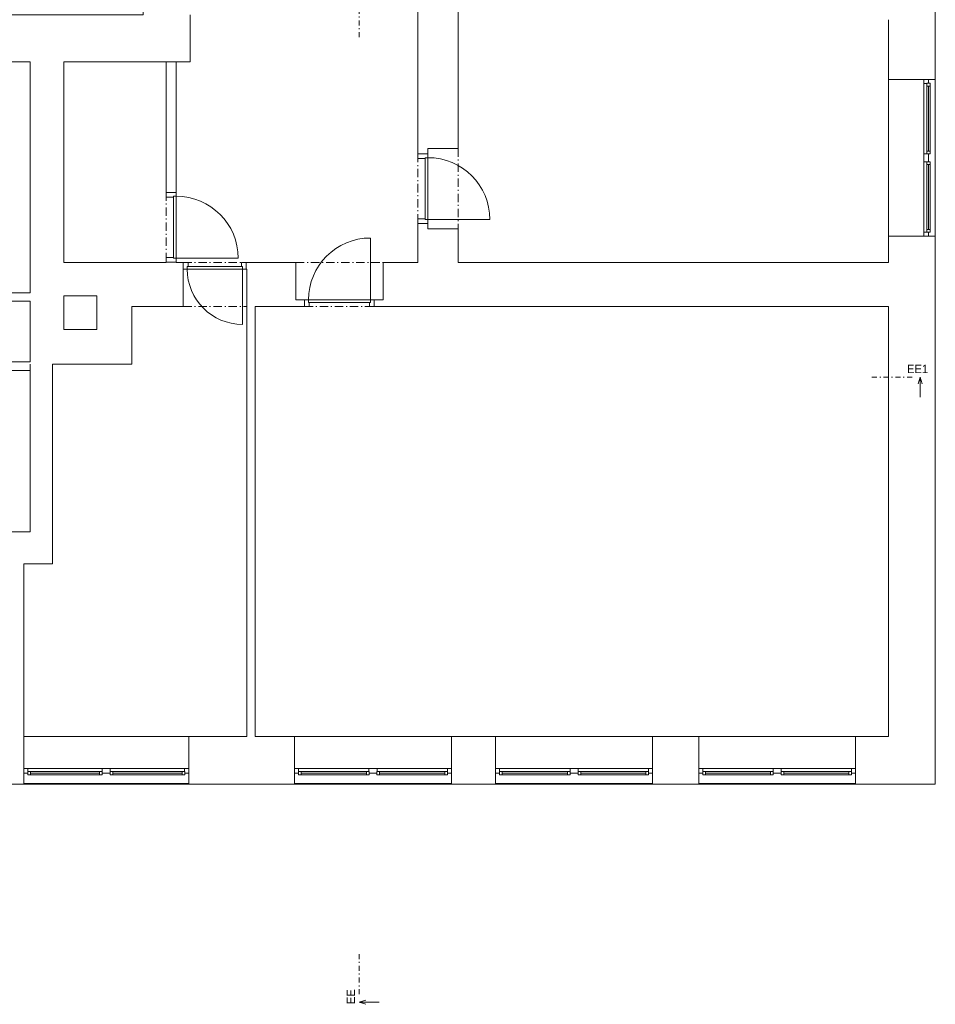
# Model space of a CAD drawing. Header units: millimetres. Extents: x -13540 to 53600, y -21460 to 10383.
# Tile 19 of 20: x 39939 to 53600, y -14755 to -70. Entities that reach past the tile are written whole.
import ezdxf

# ---------------------------------------------------------------- set-up
doc = ezdxf.new("R2010")
doc.units = ezdxf.units.MM
doc.header["$MEASUREMENT"] = 0
doc.linetypes.add('Čerchovaná M', pattern=[225, 125, -42.5, 15, -42.5])
doc.linetypes.add('Čerchovaná S', pattern=[175, 75, -42.5, 15, -42.5])
for name, color, linetype in [('02_Desky', 7, 'Continuous'), ('02_Sloupy - nosné', 7, 'Continuous'), ('02_Zdi VNITŘNÍ - nenosné', 7, 'Continuous'), ('02_Zdi VNITŘNÍ - nosné', 7, 'Continuous'), ('02_Zdi VNĚJŠÍ - nosné.obálka', 7, 'Continuous'), ('13_Značky.řezy', 7, 'Continuous'), ('Otvory – Dveře', 7, 'Continuous'), ('Otvory – Okna', 7, 'Continuous')]:
    doc.layers.add(name, color=color, linetype=linetype)

msp = doc.modelspace()

# ---------------------------------------------------------------- linework, layer by layer
at = {"layer": '02_Desky', "color": 251, "linetype": 'Continuous', "lineweight": 0, "flags": 128}
msp.add_lwpolyline([(-11600, -4870), (-4450, -4870), (-4450, -4270), (-700, -4270), (-700, -11470), (53600, -11470), (53600, 9980), (41780, 9980), (41780, 0), (18380, 0), (18100, 0), (18100, -700), (17305, -700), (14200, -700), (14200, 0), (13920, 0), (0, 0), (0, 10010), (-11600, 10010)], close=True, dxfattribs=at)
at = {"layer": '02_Sloupy - nosné', "color": 251, "linetype": 'Continuous', "lineweight": 0, "flags": 128}
for points in [[(40430, -7835), (40430, -7735)], [(40002, -8185), (40430, -8185), (40430, -7835)]]:
    msp.add_lwpolyline(points, dxfattribs=at)
at = {"layer": '02_Zdi VNITŘNÍ - nenosné', "color": 251, "linetype": 'Continuous', "lineweight": 0}
for p, q in [((42275, -2645), (42125, -2645)), ((42275, -3685), (42125, -3685))]:
    msp.add_line(p, q, dxfattribs=at)
at = {"layer": '02_Zdi VNITŘNÍ - nenosné', "color": 251, "linetype": 'Continuous', "lineweight": 0, "flags": 128}
for points in [[(42125, -700), (42125, -2645)], [(42275, -700), (42125, -700)], [(42275, -2645), (42275, -700)], [(42125, -3685), (42125, -3690)], [(42275, -3690), (42275, -3685)], [(40095, -4145), (37190, -4145)], [(36940, -4270), (40095, -4270)], [(42125, -4350), (42275, -4350)], [(43330, -4350), (43330, -10760)], [(43450, -10760), (43450, -4350)], [(40095, -5175), (39785, -5175)], [(39785, -5300), (40095, -5300)], [(40095, -7710), (39515, -7710)], [(40430, -7735), (40430, -7710)], [(40001, -10760), (40002, -8185)]]:
    msp.add_lwpolyline(points, dxfattribs=at)
at = {"layer": '02_Zdi VNITŘNÍ - nosné', "color": 251, "linetype": 'Continuous', "lineweight": 0}
for p, q in [((46030, -1990), (46030, -2070)), ((46480, -1990), (46030, -1990)), ((46030, -2070), (45880, -2070)), ((46030, -3110), (45880, -3110)), ((46030, -3190), (46030, -3110)), ((46480, -3190), (46030, -3190)), ((42380, -3790), (42380, -3690)), ((42380, -4350), (42380, -3790)), ((43320, -3790), (43320, -3690)), ((43330, -3790), (43320, -3790)), ((43330, -4350), (43330, -3790)), ((44060, -3690), (44060, -4250)), ((45360, -3690), (45360, -4250)), ((44060, -4250), (44190, -4250)), ((44190, -4250), (44190, -4350)), ((45360, -4250), (45230, -4250)), ((45230, -4250), (45230, -4350))]:
    msp.add_line(p, q, dxfattribs=at)
at = {"layer": '02_Zdi VNITŘNÍ - nosné', "color": 251, "linetype": 'Continuous', "lineweight": 0, "flags": 128}
for points in [[(46480, -1990), (46480, 2830)], [(45880, 1240), (45880, -2070)], [(40095, -700), (40095, -4145)], [(40595, -3690), (40595, -700)], [(45880, -3110), (45880, -3690)], [(46480, -3690), (46480, -3190)], [(41090, -3690), (40595, -3690)], [(42125, -3690), (41090, -3690)], [(42380, -3690), (42275, -3690)], [(44060, -3690), (43320, -3690)], [(45880, -3690), (45360, -3690)], [(52900, -3690), (46480, -3690)], [(40595, -4190), (41090, -4190)], [(40595, -4690), (40595, -4190)], [(41090, -4190), (41090, -4350)], [(40095, -4270), (40095, -4690)], [(41090, -4350), (41090, -4690)], [(41610, -4350), (42125, -4350)], [(41610, -4690), (41610, -4350)], [(42275, -4350), (42380, -4350)], [(43450, -4350), (44190, -4350)], [(45230, -4350), (52900, -4350)], [(40095, -5175), (40095, -4690)], [(41090, -4690), (40595, -4690)], [(41610, -5210), (41610, -4690)], [(40095, -5210), (40095, -7710)], [(40430, -7710), (40430, -5210)], [(40430, -5210), (41610, -5210)]]:
    msp.add_lwpolyline(points, dxfattribs=at)
at = {"layer": '02_Zdi VNĚJŠÍ - nosné.obálka', "color": 251, "linetype": 'Continuous', "lineweight": 0}
for p, q in [((53430, -960), (52900, -960)), ((53500, -960), (53430, -960)), ((53600, -960), (53500, -960)), ((53430, -3300), (52900, -3300)), ((53500, -3300), (53430, -3300)), ((53600, -3300), (53500, -3300)), ((40000, -11240), (40000, -10760)), ((42460, -11240), (42460, -10760)), ((44040, -11240), (44040, -10760)), ((46380, -11240), (46380, -10760)), ((47040, -11240), (47040, -10760)), ((49380, -11240), (49380, -10760)), ((50070, -11240), (50070, -10760)), ((52410, -11240), (52410, -10760)), ((40000, -11310), (40000, -11240)), ((42460, -11310), (42460, -11240)), ((44040, -11310), (44040, -11240)), ((46380, -11310), (46380, -11240)), ((47040, -11310), (47040, -11240)), ((49380, -11310), (49380, -11240)), ((50070, -11310), (50070, -11240)), ((52410, -11310), (52410, -11240)), ((40000, -11470), (40000, -11310)), ((42460, -11470), (42460, -11310)), ((44040, -11470), (44040, -11310)), ((46380, -11470), (46380, -11310)), ((47040, -11470), (47040, -11310)), ((49380, -11470), (49380, -11310)), ((50070, -11470), (50070, -11310)), ((52410, -11470), (52410, -11310))]:
    msp.add_line(p, q, dxfattribs=at)
at = {"layer": '02_Zdi VNĚJŠÍ - nosné.obálka', "color": 251, "linetype": 'Continuous', "lineweight": 0, "flags": 128}
for points in [[(42480, -700), (42480, 0)], [(52900, -70), (52900, -960)], [(53600, -960), (53600, -70)], [(36940, -700), (40095, -700)], [(40595, -700), (42480, -700)], [(52900, -3300), (52900, -3690)], [(53600, -10760), (53600, -3300)], [(52900, -4350), (52900, -10760)], [(43330, -10760), (42460, -10760)], [(44040, -10760), (43450, -10760)], [(47040, -10760), (46380, -10760)], [(50070, -10760), (49380, -10760)], [(52900, -10760), (52410, -10760)], [(53600, -11470), (53600, -10760)], [(39400, -11470), (40000, -11470)], [(42460, -11470), (44040, -11470)], [(46380, -11470), (47040, -11470)], [(49380, -11470), (50070, -11470)], [(52410, -11470), (53600, -11470)]]:
    msp.add_lwpolyline(points, dxfattribs=at)
at = {"layer": '13_Značky.řezy', "color": 251, "linetype": 'Čerchovaná S', "lineweight": 0}
for p, q in [((45003, 269), (45003, -331)), ((53254, -5401), (52654, -5401)), ((45003, -14005), (45003, -14605))]:
    msp.add_line(p, q, dxfattribs=at)
at = {"layer": '13_Značky.řezy', "color": 251, "linetype": 'Continuous', "lineweight": 0}
for p, q in [((53344, -5501), (53374, -5401)), ((53374, -5401), (53374, -5701)), ((53404, -5501), (53374, -5401)), ((45103, -14695), (45003, -14725)), ((45003, -14725), (45303, -14725)), ((45103, -14755), (45003, -14725))]:
    msp.add_line(p, q, dxfattribs=at)
at = {"layer": 'Otvory – Dveře', "color": 251, "linetype": 'Continuous', "lineweight": 0}
for p, q in [((46480, -1990), (46030, -1990)), ((46030, -1990), (46030, -2070)), ((46030, -2070), (45880, -2070)), ((45880, -2070), (45880, -2140)), ((46030, -2070), (45880, -2070)), ((46030, -2070), (45880, -2070)), ((45880, -2140), (45990, -2140)), ((45990, -2140), (45990, -2128)), ((45990, -2128), (46030, -2128)), ((45990, -3052), (45990, -2128)), ((45990, -2128), (46030, -2128)), ((46030, -2128), (46030, -2070)), ((46030, -2128), (46030, -3052)), ((42275, -2645), (42125, -2645)), ((42125, -2645), (42125, -2715)), ((42275, -2645), (42125, -2645)), ((42275, -2645), (42125, -2645)), ((42125, -2715), (42235, -2715)), ((42235, -2715), (42235, -2703)), ((42235, -2703), (42275, -2703)), ((42235, -3627), (42235, -2703)), ((42235, -2703), (42275, -2703)), ((42275, -2703), (42275, -2645)), ((42275, -2703), (42275, -3627)), ((45990, -3040), (45880, -3040)), ((45880, -3040), (45880, -3110)), ((45990, -3052), (45990, -3040)), ((46030, -3052), (45990, -3052)), ((46030, -3052), (45990, -3052)), ((46030, -3052), (46954, -3052)), ((46030, -3110), (46030, -3052)), ((45880, -3110), (46030, -3110)), ((46030, -3110), (45880, -3110)), ((46030, -3110), (45880, -3110)), ((46030, -3190), (46030, -3110)), ((46480, -3190), (46030, -3190)), ((45172, -4250), (45172, -3326)), ((42235, -3615), (42125, -3615)), ((42125, -3615), (42125, -3685)), ((42235, -3627), (42235, -3615)), ((42275, -3627), (42235, -3627)), ((42275, -3627), (42235, -3627)), ((42275, -3627), (43199, -3627)), ((42275, -3685), (42275, -3627)), ((42125, -3685), (42275, -3685)), ((42275, -3685), (42125, -3685)), ((42275, -3685), (42125, -3685)), ((42380, -3790), (42380, -3690)), ((42380, -3690), (42450, -3690)), ((42380, -3790), (42380, -3690)), ((42380, -3790), (42380, -3690)), ((42438, -3790), (42380, -3790)), ((42380, -4350), (42380, -3790)), ((42450, -3750), (42438, -3750)), ((42438, -3750), (42438, -3790)), ((43262, -3750), (42438, -3750)), ((42438, -3750), (42438, -3790)), ((42438, -3790), (43262, -3790)), ((42450, -3690), (42450, -3750)), ((43250, -3750), (43250, -3690)), ((43250, -3690), (43320, -3690)), ((43262, -3750), (43250, -3750)), ((43262, -3790), (43262, -3750)), ((43262, -3790), (43262, -3750)), ((43262, -3790), (43262, -4614)), ((43320, -3790), (43262, -3790)), ((43320, -3690), (43320, -3790)), ((43320, -3790), (43320, -3690)), ((43320, -3790), (43320, -3690)), ((43330, -3790), (43320, -3790)), ((43330, -4350), (43330, -3790)), ((44060, -3690), (44060, -4250)), ((45360, -3690), (45360, -4250)), ((44060, -4250), (44190, -4250)), ((44248, -4250), (44190, -4250)), ((44190, -4250), (44190, -4350)), ((44190, -4250), (44190, -4350)), ((44190, -4250), (44190, -4350)), ((44248, -4290), (44248, -4250)), ((44248, -4250), (45172, -4250)), ((44248, -4290), (44248, -4250)), ((45230, -4250), (45172, -4250)), ((45172, -4250), (45172, -4290)), ((45172, -4250), (45172, -4290)), ((45230, -4350), (45230, -4250)), ((45230, -4250), (45230, -4350)), ((45230, -4250), (45230, -4350)), ((45360, -4250), (45230, -4250)), ((44190, -4350), (44260, -4350)), ((44260, -4290), (44248, -4290)), ((45172, -4290), (44248, -4290)), ((44260, -4350), (44260, -4290)), ((45172, -4290), (45160, -4290)), ((45160, -4290), (45160, -4350)), ((45160, -4350), (45230, -4350))]:
    msp.add_line(p, q, dxfattribs=at)
at = {"layer": 'Otvory – Dveře', "color": 251, "linetype": 'Čerchovaná M', "lineweight": 0}
for p, q in [((46480, -1990), (46480, -3190)), ((45880, -2070), (45880, -3110)), ((42125, -2645), (42125, -3685)), ((42275, -2645), (42275, -3685)), ((42380, -3690), (43320, -3690)), ((44060, -3690), (45360, -3690)), ((42380, -4350), (43330, -4350)), ((44190, -4350), (45230, -4350))]:
    msp.add_line(p, q, dxfattribs=at)
at = {"layer": 'Otvory – Dveře', "color": 251, "linetype": 'Continuous', "lineweight": 0}
for centre, radius, start, end in [((46030, -3052), 924, 0, 90), ((42275, -3627), 924, 0, 90), ((45172, -4250), 924, 90, 180), ((43262, -3790), 824, 180, 270)]:
    msp.add_arc(centre, radius, start, end, dxfattribs=at)
at = {"layer": 'Otvory – Okna', "color": 251, "linetype": 'Continuous', "lineweight": 0}
for p, q in [((52900, -960), (52900, -3300)), ((53430, -960), (52900, -960)), ((53430, -1020), (53430, -960)), ((53500, -960), (53430, -960)), ((53500, -960), (53430, -960)), ((53475, -1020), (53430, -1020)), ((53430, -2070), (53430, -1020)), ((53500, -1019), (53475, -1019)), ((53475, -1019), (53475, -1020)), ((53475, -1059), (53475, -1019)), ((53475, -1019), (53525, -1019)), ((53500, -960), (53500, -1019)), ((53600, -960), (53500, -960)), ((53525, -1019), (53525, -1059)), ((53600, -960), (53600, -3300)), ((53525, -1059), (53475, -1059)), ((53475, -2031), (53475, -1059)), ((53500, -1059), (53500, -2031)), ((53525, -1059), (53525, -2031)), ((53525, -1059), (53525, -2031)), ((53475, -2071), (53475, -2031)), ((53475, -2031), (53525, -2031)), ((53525, -2031), (53525, -2071)), ((53430, -2130), (53430, -2070)), ((53430, -2070), (53475, -2070)), ((53430, -2190), (53430, -2130)), ((53475, -2190), (53430, -2190)), ((53430, -3240), (53430, -2190)), ((53475, -2070), (53475, -2071)), ((53475, -2071), (53500, -2071)), ((53525, -2071), (53475, -2071)), ((53500, -2189), (53475, -2189)), ((53475, -2189), (53475, -2190)), ((53475, -2229), (53475, -2189)), ((53475, -2189), (53525, -2189)), ((53500, -2071), (53500, -2130)), ((53500, -2130), (53500, -2189)), ((53525, -2189), (53525, -2229)), ((53525, -2229), (53475, -2229)), ((53475, -3201), (53475, -2229)), ((53500, -2229), (53500, -3201)), ((53525, -2229), (53525, -3201)), ((53525, -2229), (53525, -3201)), ((53475, -3241), (53475, -3201)), ((53475, -3201), (53525, -3201)), ((53525, -3201), (53525, -3241)), ((53430, -3300), (52900, -3300)), ((53430, -3300), (53430, -3240)), ((53430, -3240), (53475, -3240)), ((53500, -3300), (53430, -3300)), ((53500, -3300), (53430, -3300)), ((53475, -3240), (53475, -3241)), ((53475, -3241), (53500, -3241)), ((53525, -3241), (53475, -3241)), ((53500, -3241), (53500, -3300)), ((53600, -3300), (53500, -3300)), ((42460, -10760), (40000, -10760)), ((40000, -11240), (40000, -10760)), ((42460, -11240), (42460, -10760)), ((46380, -10760), (44040, -10760)), ((44040, -11240), (44040, -10760)), ((46380, -11240), (46380, -10760)), ((49380, -10760), (47040, -10760)), ((47040, -11240), (47040, -10760)), ((49380, -11240), (49380, -10760)), ((52410, -10760), (50070, -10760)), ((50070, -11240), (50070, -10760)), ((52410, -11240), (52410, -10760)), ((40000, -11240), (40060, -11240)), ((40000, -11310), (40000, -11240)), ((40000, -11310), (40000, -11240)), ((40060, -11285), (40059, -11285)), ((40059, -11285), (40059, -11310)), ((40059, -11285), (40099, -11285)), ((40059, -11335), (40059, -11285)), ((40060, -11240), (40060, -11285)), ((40060, -11240), (41170, -11240)), ((40099, -11285), (40099, -11335)), ((40099, -11285), (41131, -11285)), ((41131, -11335), (41131, -11285)), ((41131, -11285), (41171, -11285)), ((41170, -11285), (41170, -11240)), ((41170, -11240), (41230, -11240)), ((41171, -11285), (41170, -11285)), ((41171, -11310), (41171, -11285)), ((41171, -11285), (41171, -11335)), ((41230, -11240), (41290, -11240)), ((41290, -11285), (41289, -11285)), ((41289, -11285), (41289, -11310)), ((41289, -11285), (41329, -11285)), ((41289, -11335), (41289, -11285)), ((41290, -11240), (41290, -11285)), ((41290, -11240), (42400, -11240)), ((41329, -11285), (41329, -11335)), ((41329, -11285), (42361, -11285)), ((42361, -11335), (42361, -11285)), ((42361, -11285), (42401, -11285)), ((42400, -11285), (42400, -11240)), ((42400, -11240), (42460, -11240)), ((42401, -11285), (42400, -11285)), ((42401, -11310), (42401, -11285)), ((42401, -11285), (42401, -11335)), ((42460, -11310), (42460, -11240)), ((42460, -11310), (42460, -11240)), ((44040, -11240), (44100, -11240)), ((44040, -11310), (44040, -11240)), ((44040, -11310), (44040, -11240)), ((44100, -11285), (44099, -11285)), ((44099, -11285), (44099, -11310)), ((44099, -11285), (44139, -11285)), ((44099, -11335), (44099, -11285)), ((44100, -11240), (44100, -11285)), ((44100, -11240), (45150, -11240)), ((44139, -11285), (44139, -11335)), ((44139, -11285), (45111, -11285)), ((45111, -11335), (45111, -11285)), ((45111, -11285), (45151, -11285)), ((45150, -11285), (45150, -11240)), ((45150, -11240), (45210, -11240)), ((45151, -11285), (45150, -11285)), ((45151, -11310), (45151, -11285)), ((45151, -11285), (45151, -11335)), ((45210, -11240), (45270, -11240)), ((45270, -11285), (45269, -11285)), ((45269, -11285), (45269, -11310)), ((45269, -11285), (45309, -11285)), ((45269, -11335), (45269, -11285)), ((45270, -11240), (45270, -11285)), ((45270, -11240), (46320, -11240)), ((45309, -11285), (45309, -11335)), ((45309, -11285), (46281, -11285)), ((46281, -11335), (46281, -11285)), ((46281, -11285), (46321, -11285)), ((46320, -11285), (46320, -11240)), ((46320, -11240), (46380, -11240)), ((46321, -11285), (46320, -11285)), ((46321, -11310), (46321, -11285)), ((46321, -11285), (46321, -11335)), ((46380, -11310), (46380, -11240)), ((46380, -11310), (46380, -11240)), ((47040, -11240), (47100, -11240)), ((47040, -11310), (47040, -11240)), ((47040, -11310), (47040, -11240)), ((47100, -11285), (47099, -11285)), ((47099, -11285), (47099, -11310)), ((47099, -11285), (47139, -11285)), ((47099, -11335), (47099, -11285)), ((47100, -11240), (47100, -11285)), ((47100, -11240), (48150, -11240)), ((47139, -11285), (47139, -11335)), ((47139, -11285), (48111, -11285)), ((48111, -11335), (48111, -11285)), ((48111, -11285), (48151, -11285)), ((48150, -11285), (48150, -11240)), ((48150, -11240), (48210, -11240)), ((48151, -11285), (48150, -11285)), ((48151, -11310), (48151, -11285)), ((48151, -11285), (48151, -11335)), ((48210, -11240), (48270, -11240)), ((48270, -11285), (48269, -11285)), ((48269, -11285), (48269, -11310)), ((48269, -11285), (48309, -11285)), ((48269, -11335), (48269, -11285)), ((48270, -11240), (48270, -11285)), ((48270, -11240), (49320, -11240)), ((48309, -11285), (48309, -11335)), ((48309, -11285), (49281, -11285)), ((49281, -11335), (49281, -11285)), ((49281, -11285), (49321, -11285)), ((49320, -11285), (49320, -11240)), ((49320, -11240), (49380, -11240)), ((49321, -11285), (49320, -11285)), ((49321, -11310), (49321, -11285)), ((49321, -11285), (49321, -11335)), ((49380, -11310), (49380, -11240)), ((49380, -11310), (49380, -11240)), ((50070, -11240), (50130, -11240)), ((50070, -11310), (50070, -11240)), ((50070, -11310), (50070, -11240)), ((50130, -11285), (50129, -11285)), ((50129, -11285), (50129, -11310)), ((50129, -11285), (50169, -11285)), ((50129, -11335), (50129, -11285)), ((50130, -11240), (50130, -11285)), ((50130, -11240), (51180, -11240)), ((50169, -11285), (50169, -11335)), ((50169, -11285), (51141, -11285)), ((51141, -11335), (51141, -11285)), ((51141, -11285), (51181, -11285)), ((51180, -11285), (51180, -11240)), ((51180, -11240), (51240, -11240)), ((51181, -11285), (51180, -11285)), ((51181, -11310), (51181, -11285)), ((51181, -11285), (51181, -11335)), ((51240, -11240), (51300, -11240)), ((51300, -11285), (51299, -11285)), ((51299, -11285), (51299, -11310)), ((51299, -11285), (51339, -11285)), ((51299, -11335), (51299, -11285)), ((51300, -11240), (51300, -11285)), ((51300, -11240), (52350, -11240)), ((51339, -11285), (51339, -11335)), ((51339, -11285), (52311, -11285)), ((52311, -11335), (52311, -11285)), ((52311, -11285), (52351, -11285)), ((52350, -11285), (52350, -11240)), ((52350, -11240), (52410, -11240)), ((52351, -11285), (52350, -11285)), ((52351, -11310), (52351, -11285)), ((52351, -11285), (52351, -11335)), ((52410, -11310), (52410, -11240)), ((52410, -11310), (52410, -11240)), ((40059, -11310), (40000, -11310)), ((40000, -11470), (40000, -11310)), ((40099, -11335), (40059, -11335)), ((41131, -11310), (40099, -11310)), ((41131, -11335), (40099, -11335)), ((41131, -11335), (40099, -11335)), ((41171, -11335), (41131, -11335)), ((41230, -11310), (41171, -11310)), ((41289, -11310), (41230, -11310)), ((41329, -11335), (41289, -11335)), ((42361, -11310), (41329, -11310)), ((42361, -11335), (41329, -11335)), ((42361, -11335), (41329, -11335)), ((42401, -11335), (42361, -11335)), ((42460, -11310), (42401, -11310)), ((42460, -11470), (42460, -11310)), ((44099, -11310), (44040, -11310)), ((44040, -11470), (44040, -11310)), ((44139, -11335), (44099, -11335)), ((45111, -11310), (44139, -11310)), ((45111, -11335), (44139, -11335)), ((45111, -11335), (44139, -11335)), ((45151, -11335), (45111, -11335)), ((45210, -11310), (45151, -11310)), ((45269, -11310), (45210, -11310)), ((45309, -11335), (45269, -11335)), ((46281, -11310), (45309, -11310)), ((46281, -11335), (45309, -11335)), ((46281, -11335), (45309, -11335)), ((46321, -11335), (46281, -11335)), ((46380, -11310), (46321, -11310)), ((46380, -11470), (46380, -11310)), ((47099, -11310), (47040, -11310)), ((47040, -11470), (47040, -11310)), ((47139, -11335), (47099, -11335)), ((48111, -11310), (47139, -11310)), ((48111, -11335), (47139, -11335)), ((48111, -11335), (47139, -11335)), ((48151, -11335), (48111, -11335)), ((48210, -11310), (48151, -11310)), ((48269, -11310), (48210, -11310)), ((48309, -11335), (48269, -11335)), ((49281, -11310), (48309, -11310)), ((49281, -11335), (48309, -11335)), ((49281, -11335), (48309, -11335)), ((49321, -11335), (49281, -11335)), ((49380, -11310), (49321, -11310)), ((49380, -11470), (49380, -11310)), ((50129, -11310), (50070, -11310)), ((50070, -11470), (50070, -11310)), ((50169, -11335), (50129, -11335)), ((51141, -11310), (50169, -11310)), ((51141, -11335), (50169, -11335)), ((51141, -11335), (50169, -11335)), ((51181, -11335), (51141, -11335)), ((51240, -11310), (51181, -11310)), ((51299, -11310), (51240, -11310)), ((51339, -11335), (51299, -11335)), ((52311, -11310), (51339, -11310)), ((52311, -11335), (51339, -11335)), ((52311, -11335), (51339, -11335)), ((52351, -11335), (52311, -11335)), ((52410, -11310), (52351, -11310)), ((52410, -11470), (52410, -11310)), ((42460, -11460), (40000, -11460)), ((42460, -11470), (40000, -11470)), ((46380, -11460), (44040, -11460)), ((46380, -11470), (44040, -11470)), ((49380, -11460), (47040, -11460)), ((49380, -11470), (47040, -11470)), ((52410, -11460), (50070, -11460)), ((52410, -11470), (50070, -11470))]:
    msp.add_line(p, q, dxfattribs=at)

# ---------------------------------------------------------------- texts
at = {"layer": '13_Značky.řezy', "color": 251, "lineweight": 0, "insert": (53178, -5341), "char_height": 125, "attachment_point": 7}
msp.add_mtext('\\A1;\\pt0;EE1', dxfattribs=at)
at = {"layer": '13_Značky.řezy', "color": 251, "lineweight": 0, "insert": (44943, -14530), "char_height": 125, "attachment_point": 9, "rotation": 90}
msp.add_mtext('\\A1;\\pt0;EE', dxfattribs=at)

doc.saveas('drawing.dxf')
